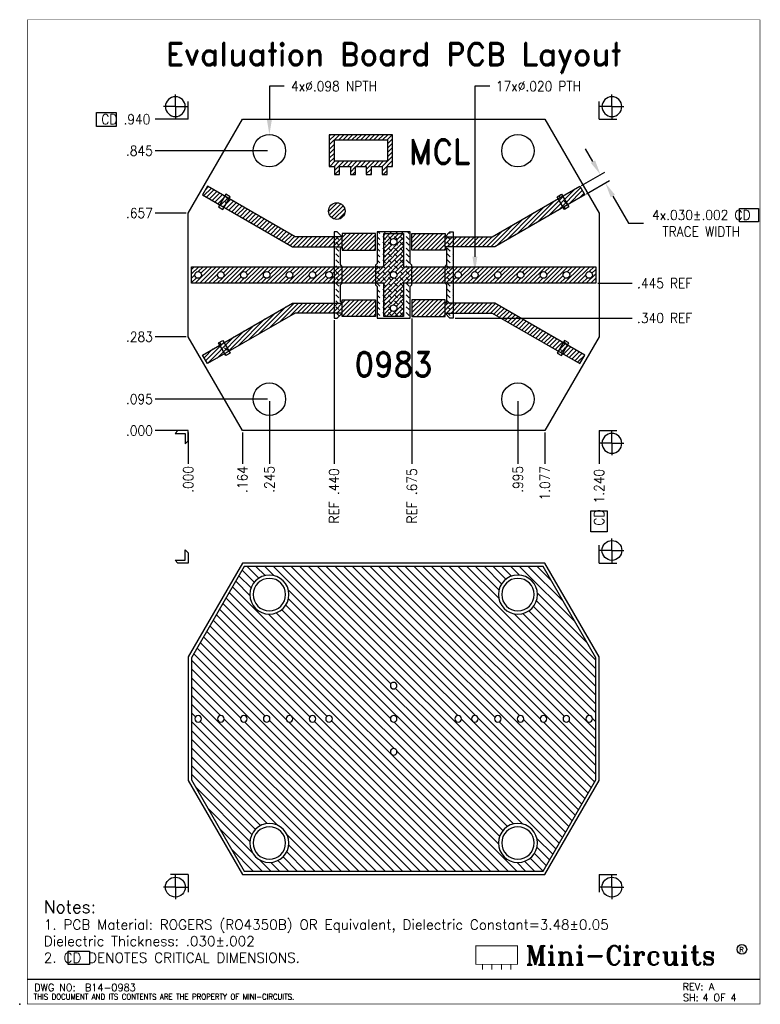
# Model space of a CAD drawing. Extents: x -0.5 to 9.5, y -1.5 to 2.7.
# Tile 4 of 4: x 7.3 to 9.5, y -1.5 to 1.5. Entities that reach past the tile are written whole.
import ezdxf
from ezdxf.enums import TextEntityAlignment as Align

# ---------------------------------------------------------------- set-up
doc = ezdxf.new("R2010")
doc.units = 0
doc.header["$LTSCALE"] = 0.1
doc.header["$MEASUREMENT"] = 0
doc.header["$PDSIZE"] = -1
doc.layers.get('0').update_dxf_attribs({"linetype": 'CONTINUOUS'})
doc.layers.get('Defpoints').update_dxf_attribs({"linetype": 'CONTINUOUS'})
for name, color, linetype in [('BTM-COP', 4, 'CONTINUOUS'), ('CORNER', 7, 'CONTINUOUS'), ('DIM', 7, 'CONTINUOUS'), ('NPTH', 5, 'CONTINUOUS'), ('PCB', 7, 'CONTINUOUS'), ('PCB-FRAME', 132, 'CONTINUOUS'), ('PTH', 6, 'CONTINUOUS'), ('TEXT', 7, 'CONTINUOUS'), ('TITLE-BLOCK', 7, 'CONTINUOUS'), ('TOP-COP', 1, 'CONTINUOUS'), ('TOP-SLD', 3, 'CONTINUOUS')]:
    doc.layers.add(name, color=color, linetype=linetype)
for name, color, linetype, lineweight in [('BTM-COPH', 4, 'CONTINUOUS', 15), ('TOP-COPH', 12, 'CONTINUOUS', 15), ('TOP-SLDH', 3, 'CONTINUOUS', 15)]:
    doc.layers.add(name, color=color, linetype=linetype, lineweight=lineweight)
doc.styles.add('ROMAND', font='romand.shx', dxfattribs={"width": 0.9})
doc.styles.add('ROMANT', font='ROMANT.shx', dxfattribs={"width": 0.9})
doc.styles.get("Standard").update_dxf_attribs({"font": 'txt.shx', "width": 0.9})
doc.dimstyles.new('DIM', dxfattribs={"dimscale": 0.6, "dimtxt": 0.05, "dimasz": 0.075, "dimexe": 0.025, "dimexo": 0.01, "dimgap": 0.01, "dimtad": 0, "dimtoh": 1, "dimdec": 3, "dimzin": 4, "dimdsep": 46, "dimtxsty": 'ROMAND', "dimcen": 0, "dimclrd": 256, "dimclre": 256, "dimclrt": 256, "dimadec": 0, "dimazin": 0, "dimtfac": 1, "dimtdec": 3, "dimtofl": 0, "dimtmove": 0, "dimatfit": 3, "dimfxl": 1, "dimtolj": 1, "dimtzin": 0, "dimlwd": -1, "dimlwe": -1, "dimarcsym": 0})

# ---------------------------------------------------------------- blocks, each defined once
blk = doc.blocks.new('TB_P02')
at = {"color": 16, "const_width": 0.01, "elevation": 0.05}
blk.add_lwpolyline([(4.898, 0.615), (4.898, 0.42), (5.339, 0.42), (5.339, 0.615)], close=True, dxfattribs=at)
for points in [[(4.968, 0.42), (4.968, 0.362)], [(5.068, 0.42), (5.068, 0.362)], [(5.168, 0.42), (5.168, 0.362)], [(5.268, 0.42), (5.268, 0.362)]]:
    blk.add_lwpolyline(points, dxfattribs=at)
at = {"color": 16}
blk.add_circle((7.708, 0.578, 0.05), 0.0507, dxfattribs=at)
blk.add_point((0.08, 0))
at = {"layer": 'TITLE-BLOCK'}
blk.add_line((0.16, 0.262), (7.9, 0.262), dxfattribs=at)
at = {"layer": 'TITLE-BLOCK', "const_width": 0.005}
blk.add_lwpolyline([(0.16, 0), (7.9, 0), (7.9, 10.4), (0.16, 10.4)], close=True, dxfattribs=at)
at = {"color": 16, "style": 'ROMAND'}
blk.add_text('Evaluation Board PCB Layout', height=0.24, dxfattribs=at).set_placement((4.03, 9.998), align=Align.MIDDLE)
at = {"color": 16, "style": 'ROMANT'}
blk.add_text('Mini-Circuits', height=0.2, dxfattribs=at).set_placement((5.423, 0.416, 0.05))
at = {"color": 16}
blk.add_text('R', height=0.05, dxfattribs=at).set_placement((7.683, 0.55, 0.05))
at = {"style": 'ROMAND', "width": 0.9}
blk.add_text('THIS DOCUMENT AND ITS CONTENTS ARE THE PROPERTY OF MINI-CIRCUITS.', height=0.06, dxfattribs=at).set_placement((0.228, 0.047))
at = {"layer": 'TITLE-BLOCK', "style": 'ROMAND'}
for s, p in [('DWG NO:', (0.233, 0.115)), ('REV:', (7.082, 0.124)), ('SH:', (7.086, 0.009))]:
    blk.add_text(s, height=0.075, dxfattribs=at).set_placement(p, align=Align.BOTTOM_LEFT)
for tag, p in [('DRAWING_NUMBER', (0.769, 0.115)), ('CURRENT_REVISION', (7.359, 0.124)), ('SHEET_NUMBER', (7.292, 0.009))]:
    blk.add_attdef(tag, text='', height=0.075, dxfattribs=at).set_placement(p, align=Align.BOTTOM_LEFT)
blk = doc.blocks.new('B14-0983_T_A')
at = {"layer": 'TOP-COPH'}
h = blk.add_hatch(dxfattribs=at)
h.set_pattern_fill('ANSI31', color=256, scale=0.075, style=0)
h.paths.add_polyline_path([(0.6169, 0.8933), (0.4256, 0.8933), (0.4256, 0.7979), (0.4416, 0.7979), (0.4416, 0.7736), (0.457, 0.7736), (0.457, 0.7979), (0.4895, 0.7979), (0.4895, 0.7736), (0.5049, 0.7736), (0.5049, 0.7979), (0.5375, 0.7979), (0.5375, 0.7736), (0.5529, 0.7736), (0.5529, 0.7979), (0.5855, 0.7979), (0.5855, 0.7736), (0.6009, 0.7736), (0.6009, 0.7979), (0.6169, 0.7979)])
h.paths.add_polyline_path([(0.6015, 0.8779), (0.6015, 0.8163), (0.5985, 0.8133), (0.441, 0.8133), (0.441, 0.8779)], flags=16)
h.paths.add_polyline_path([(0.565, 0.595), (0.465, 0.595), (0.465, 0.585), (0.3226, 0.585), (0.0582, 0.7377), (0.0432, 0.7117), (0.3146, 0.555), (0.465, 0.555), (0.465, 0.545), (0.565, 0.545)])
h.paths.add_polyline_path([(0.4734, 0.6629, 1), (0.4234, 0.6629, 1)], flags=17)
h.paths.add_polyline_path([(1.1966, 0.7117), (1.1816, 0.7377), (0.9172, 0.585), (0.775, 0.585), (0.775, 0.595), (0.675, 0.595), (0.675, 0.545), (0.775, 0.545), (0.775, 0.555), (0.9252, 0.555)])
h.paths.add_polyline_path([(1.23, 0.495), (0.65, 0.495), (0.65, 0.595), (0.59, 0.595), (0.59, 0.495), (0.01, 0.495), (0.01, 0.445), (0.59, 0.445), (0.59, 0.345), (0.65, 0.345), (0.65, 0.445), (1.23, 0.445)])
h.paths.add_polyline_path([(0.415, 0.47, -1), (0.435, 0.47, -1)], flags=16)
h.paths.add_polyline_path([(0.63, 0.47, -1), (0.61, 0.47, -1)], flags=16)
h.paths.add_polyline_path([(0.3648, 0.47, -1), (0.3848, 0.47, -1)], flags=16)
h.paths.add_polyline_path([(0.61, 0.57, -1), (0.63, 0.57, -1)], flags=16)
h.paths.add_polyline_path([(0.63, 0.37, -1), (0.61, 0.37, -1)], flags=16)
h.paths.add_polyline_path([(0.2958, 0.47, -1), (0.3158, 0.47, -1)], flags=16)
h.paths.add_polyline_path([(0.2268, 0.47, -1), (0.2468, 0.47, -1)], flags=16)
h.paths.add_polyline_path([(0.825, 0.47, -1), (0.805, 0.47, -1)], flags=16)
h.paths.add_polyline_path([(0.8752, 0.47, -1), (0.8552, 0.47, -1)], flags=16)
h.paths.add_polyline_path([(0.1578, 0.47, -1), (0.1778, 0.47, -1)], flags=16)
h.paths.add_polyline_path([(0.9442, 0.47, -1), (0.9242, 0.47, -1)], flags=16)
h.paths.add_polyline_path([(0.0888, 0.47, -1), (0.1088, 0.47, -1)], flags=16)
h.paths.add_polyline_path([(1.0132, 0.47, -1), (0.9932, 0.47, -1)], flags=16)
h.paths.add_polyline_path([(0.0198, 0.47, -1), (0.0398, 0.47, -1)], flags=16)
h.paths.add_polyline_path([(1.0822, 0.47, -1), (1.0622, 0.47, -1)], flags=16)
h.paths.add_polyline_path([(1.1512, 0.47, -1), (1.1312, 0.47, -1)], flags=16)
h.paths.add_polyline_path([(1.2202, 0.47, -1), (1.2002, 0.47, -1)], flags=16)
h.paths.add_polyline_path([(0.565, 0.395), (0.465, 0.395), (0.465, 0.385), (0.3146, 0.385), (0.0432, 0.2283), (0.0582, 0.2023), (0.3226, 0.355), (0.465, 0.355), (0.465, 0.345), (0.565, 0.345)])
h.paths.add_polyline_path([(0.9254, 0.385), (0.775, 0.385), (0.775, 0.395), (0.675, 0.395), (0.675, 0.345), (0.775, 0.345), (0.775, 0.355), (0.9174, 0.355), (1.1818, 0.2023), (1.1968, 0.2283)])
at = {"layer": 'TOP-SLDH'}
h = blk.add_hatch(dxfattribs=at)
h.set_pattern_fill('DASH', color=256, scale=0.1, angle=135, style=0)
h.paths.add_polyline_path([(0.1265, 0.706), (0.1136, 0.7135), (0.0916, 0.6754), (0.1045, 0.6679)])
h.paths.add_polyline_path([(0.1045, 0.2721), (0.0916, 0.2646), (0.1136, 0.2265), (0.1265, 0.234)])
h.paths.add_polyline_path([(0.465, 0.585), (0.45, 0.6), (0.44, 0.6), (0.44, 0.34), (0.45, 0.34), (0.465, 0.355), (0.465, 0.385), (0.46, 0.39), (0.46, 0.44), (0.465, 0.445), (0.465, 0.495), (0.46, 0.5017), (0.46, 0.55), (0.465, 0.555)])
h.paths.add_polyline_path([(0.67, 0.6), (0.57, 0.6), (0.57, 0.505), (0.565, 0.5), (0.565, 0.44), (0.57, 0.435), (0.57, 0.34), (0.67, 0.34), (0.67, 0.435), (0.675, 0.44), (0.675, 0.5), (0.67, 0.505)])
h.paths.add_polyline_path([(0.61, 0.57, -1), (0.63, 0.57, -1)], flags=16)
h.paths.add_polyline_path([(0.63, 0.47, -1), (0.61, 0.47, -1)], flags=16)
h.paths.add_polyline_path([(0.63, 0.37, -1), (0.61, 0.37, -1)], flags=16)
h.paths.add_polyline_path([(0.8, 0.6), (0.79, 0.6), (0.775, 0.585), (0.775, 0.555), (0.78, 0.55), (0.78, 0.5017), (0.775, 0.495), (0.775, 0.445), (0.78, 0.44), (0.78, 0.39), (0.775, 0.385), (0.775, 0.355), (0.79, 0.34), (0.8, 0.34)])
h.paths.add_polyline_path([(1.1266, 0.7135), (1.1136, 0.706), (1.1356, 0.6679), (1.1486, 0.6754)])
h.paths.add_polyline_path([(1.1486, 0.2646), (1.1356, 0.2721), (1.1136, 0.234), (1.1266, 0.2265)])
at = {"layer": 'NPTH'}
for centre in [(0.245, 0.845), (0.995, 0.845), (0.245, 0.095), (0.995, 0.095)]:
    blk.add_circle(centre, 0.049, dxfattribs=at)
at = {"layer": 'PCB-FRAME'}
blk.add_lwpolyline([(1.24, 0.6568), (1.24, 0.2832), (1.0766, 0), (0.1635, 0), (0, 0.2832), (0, 0.6568), (0.1635, 0.94), (1.0766, 0.94)], close=True, dxfattribs=at)
at = {"layer": 'PTH'}
for centre in [(0.62, 0.57), (0.0298, 0.47), (0.0988, 0.47), (0.1678, 0.47), (0.2368, 0.47), (0.3058, 0.47), (0.3748, 0.47), (0.425, 0.47), (0.62, 0.47), (0.815, 0.47), (0.8652, 0.47), (0.9342, 0.47), (1.0032, 0.47), (1.0722, 0.47), (1.1412, 0.47), (1.2102, 0.47), (0.62, 0.37)]:
    blk.add_circle(centre, 0.01, dxfattribs=at)
at = {"layer": 'TOP-COP'}
for points in [[(0.6169, 0.8933), (0.4256, 0.8933), (0.4256, 0.7979), (0.4416, 0.7979), (0.4416, 0.7736), (0.457, 0.7736), (0.457, 0.7979), (0.457, 0.7979), (0.4895, 0.7979), (0.4895, 0.7736), (0.5049, 0.7736), (0.5049, 0.7979), (0.5375, 0.7979), (0.5375, 0.7736), (0.5529, 0.7736), (0.5529, 0.7979), (0.5855, 0.7979), (0.5855, 0.7736), (0.6009, 0.7736), (0.6009, 0.7979), (0.6169, 0.7979)], [(0.441, 0.8779), (0.6015, 0.8779), (0.6015, 0.8163), (0.5985, 0.8133), (0.441, 0.8133)], [(0.465, 0.555), (0.465, 0.545), (0.565, 0.545), (0.565, 0.595), (0.465, 0.595), (0.465, 0.585), (0.3226, 0.585), (0.0582, 0.7377), (0.0432, 0.7117), (0.3146, 0.555)], [(0.775, 0.555), (0.775, 0.545), (0.675, 0.545), (0.675, 0.595), (0.775, 0.595), (0.775, 0.585), (0.9172, 0.585), (1.1816, 0.7377), (1.1966, 0.7117), (0.9252, 0.555)], [(0.65, 0.595), (0.65, 0.495), (1.23, 0.495), (1.23, 0.445), (0.65, 0.445), (0.65, 0.345), (0.59, 0.345), (0.59, 0.445), (0.01, 0.445), (0.01, 0.495), (0.59, 0.495), (0.59, 0.595)], [(0.465, 0.385), (0.465, 0.395), (0.565, 0.395), (0.565, 0.345), (0.465, 0.345), (0.465, 0.355), (0.3226, 0.355), (0.0582, 0.2023), (0.0432, 0.2283), (0.3146, 0.385)], [(0.775, 0.385), (0.775, 0.395), (0.675, 0.395), (0.675, 0.345), (0.775, 0.345), (0.775, 0.355), (0.9174, 0.355), (1.1818, 0.2023), (1.1968, 0.2283), (0.9254, 0.385)]]:
    blk.add_lwpolyline(points, close=True, dxfattribs=at)
blk.add_circle((0.4484, 0.6629), 0.025, dxfattribs=at)
at = {"layer": 'TOP-SLD'}
for points in [[(0.1136, 0.7135), (0.0916, 0.6754), (0.1045, 0.6679), (0.1265, 0.706)], [(1.1266, 0.7135), (1.1486, 0.6754), (1.1356, 0.6679), (1.1136, 0.706)], [(0.45, 0.6), (0.44, 0.6), (0.44, 0.34), (0.45, 0.34), (0.465, 0.355), (0.465, 0.385), (0.46, 0.39), (0.46, 0.44), (0.465, 0.445), (0.465, 0.495), (0.46, 0.5017), (0.46, 0.55), (0.465, 0.555), (0.465, 0.585)], [(0.67, 0.34), (0.67, 0.435), (0.675, 0.44), (0.675, 0.5), (0.67, 0.505), (0.67, 0.6), (0.57, 0.6), (0.57, 0.505), (0.565, 0.5), (0.565, 0.44), (0.57, 0.435), (0.57, 0.34), (0.67, 0.34)], [(0.79, 0.6), (0.8, 0.6), (0.8, 0.34), (0.79, 0.34), (0.775, 0.355), (0.775, 0.385), (0.78, 0.39), (0.78, 0.44), (0.775, 0.445), (0.775, 0.495), (0.78, 0.5017), (0.78, 0.55), (0.775, 0.555), (0.775, 0.585)], [(0.1136, 0.2265), (0.0916, 0.2646), (0.1045, 0.2721), (0.1265, 0.234)], [(1.1266, 0.2265), (1.1486, 0.2646), (1.1356, 0.2721), (1.1136, 0.234)]]:
    blk.add_lwpolyline(points, close=True, dxfattribs=at)
at = {"layer": 'TOP-COP', "style": 'ROMAND', "width": 0.92}
for s, p in [('MCL', (0.7579, 0.8046)), ('0983', (0.6201, 0.1629))]:
    blk.add_text(s, height=0.075, dxfattribs=at).set_placement(p, align=Align.CENTER)
blk = doc.blocks.new('B14-0983_BTM')
at = {"layer": 'BTM-COPH'}
h = blk.add_hatch(dxfattribs=at)
h.set_pattern_fill('ANSI31', color=256, scale=0.15, style=0)
h.paths.add_polyline_path([(1.23, 0.2859), (1.23, 0.6541), (1.0708, 0.93), (0.1693, 0.93), (0.01, 0.6541), (0.01, 0.2859), (0.1693, 0.01), (1.0708, 0.01)])
h.paths.add_polyline_path([(0.63, 0.57, -1), (0.61, 0.57, -1)], flags=16)
h.paths.add_polyline_path([(0.63, 0.47, -1), (0.61, 0.47, -1)], flags=16)
h.paths.add_polyline_path([(0.186, 0.845, -1), (0.304, 0.845, -1)], flags=16)
h.paths.add_polyline_path([(0.936, 0.845, -1), (1.054, 0.845, -1)], flags=16)
h.paths.add_polyline_path([(0.435, 0.47, -1), (0.415, 0.47, -1)], flags=16)
h.paths.add_polyline_path([(0.825, 0.47, -1), (0.805, 0.47, -1)], flags=16)
h.paths.add_polyline_path([(0.3848, 0.47, -1), (0.3648, 0.47, -1)], flags=16)
h.paths.add_polyline_path([(0.8751, 0.47, -1), (0.8551, 0.47, -1)], flags=16)
h.paths.add_polyline_path([(0.63, 0.37, -1), (0.61, 0.37, -1)], flags=16)
h.paths.add_polyline_path([(0.3158, 0.47, -1), (0.2958, 0.47, -1)], flags=16)
h.paths.add_polyline_path([(0.9441, 0.47, -1), (0.9241, 0.47, -1)], flags=16)
h.paths.add_polyline_path([(0.2468, 0.47, -1), (0.2268, 0.47, -1)], flags=16)
h.paths.add_polyline_path([(1.0131, 0.47, -1), (0.9931, 0.47, -1)], flags=16)
h.paths.add_polyline_path([(0.1778, 0.47, -1), (0.1578, 0.47, -1)], flags=16)
h.paths.add_polyline_path([(1.0821, 0.47, -1), (1.0621, 0.47, -1)], flags=16)
h.paths.add_polyline_path([(0.1088, 0.47, -1), (0.0888, 0.47, -1)], flags=16)
h.paths.add_polyline_path([(1.1511, 0.47, -1), (1.1311, 0.47, -1)], flags=16)
h.paths.add_polyline_path([(0.0398, 0.47, -1), (0.0198, 0.47, -1)], flags=16)
h.paths.add_polyline_path([(1.2201, 0.47, -1), (1.2001, 0.47, -1)], flags=16)
h.paths.add_polyline_path([(0.304, 0.095, -1), (0.186, 0.095, -1)], flags=16)
h.paths.add_polyline_path([(1.054, 0.095, -1), (0.936, 0.095, -1)], flags=16)
at = {"layer": 'BTM-COP'}
blk.add_lwpolyline([(1.0708, 0.93), (1.23, 0.6541), (1.23, 0.2859), (1.0708, 0.01), (0.1693, 0.01), (0.01, 0.2859), (0.01, 0.6541), (0.1693, 0.93)], close=True, dxfattribs=at)
for centre in [(0.245, 0.845), (0.995, 0.845), (0.245, 0.095), (0.995, 0.095)]:
    blk.add_circle(centre, 0.059, dxfattribs=at)
at = {"layer": 'NPTH'}
for centre in [(0.245, 0.845), (0.995, 0.845), (0.245, 0.095), (0.995, 0.095)]:
    blk.add_circle(centre, 0.049, dxfattribs=at)
at = {"layer": 'PCB-FRAME'}
blk.add_lwpolyline([(1.0766, 0.94), (1.24, 0.6568), (1.24, 0.2832), (1.0766, 0), (0.1635, 0), (0, 0.2832), (0, 0.6568), (0.1635, 0.94)], close=True, dxfattribs=at)
at = {"layer": 'PTH'}
for centre in [(0.62, 0.57), (0.0298, 0.47), (0.0988, 0.47), (0.1678, 0.47), (0.2368, 0.47), (0.3058, 0.47), (0.3748, 0.47), (0.425, 0.47), (0.62, 0.47), (0.815, 0.47), (0.8651, 0.47), (0.9341, 0.47), (1.0031, 0.47), (1.0721, 0.47), (1.1411, 0.47), (1.2101, 0.47), (0.62, 0.37)]:
    blk.add_circle(centre, 0.01, dxfattribs=at)
blk = doc.blocks.new('Low-left')
blk.add_lwpolyline([(-0.0312, 0), (-0.0396, -0.009), (-0.009, -0.009), (-0.009, -0.0396), (0, -0.0312), (0, 0)], close=True)
blk = doc.blocks.new('Low-rght')
for p, q in [((0, 0), (0.0537, 0)), ((0, 0), (0, -0.0537)), ((0.0387, -0.0383), (0.0387, -0.0021)), ((0.0387, -0.0383), (0.0025, -0.0383)), ((0.0387, -0.0383), (0.0387, -0.0745)), ((0.0387, -0.0383), (0.0749, -0.0383))]:
    blk.add_line(p, q)
for start, end in [(90, 180), (0, 90), (180, 270), (270, 0)]:
    blk.add_arc((0.0387, -0.0383), 0.03, start, end)
blk = doc.blocks.new('Up-left')
for p, q in [((-0.0387, 0.0383), (-0.0387, 0.0745)), ((-0.0387, 0.0383), (-0.0749, 0.0383)), ((-0.0387, 0.0383), (-0.0387, 0.0021)), ((-0.0387, 0.0383), (-0.0025, 0.0383)), ((0, 0), (0, 0.0537)), ((0, 0), (-0.0537, 0))]:
    blk.add_line(p, q)
for start, end in [(90, 180), (0, 90), (180, 270), (270, 0)]:
    blk.add_arc((-0.0387, 0.0383), 0.03, start, end)
blk = doc.blocks.new('Up-rght')
for p, q in [((0.0387, 0.0383), (0.0387, 0.0745)), ((0, 0), (0, 0.0537)), ((0.0387, 0.0383), (0.0025, 0.0383)), ((0.0387, 0.0383), (0.0749, 0.0383)), ((0.0387, 0.0383), (0.0387, 0.0021)), ((0, 0), (0.0537, 0))]:
    blk.add_line(p, q)
for start, end in [(90, 180), (0, 90), (180, 270), (270, 0)]:
    blk.add_arc((0.0387, 0.0383), 0.03, start, end)
blk = doc.blocks.new('*D53')
at = {"layer": 'Defpoints', "color": 0}
for p in [(7.7188, 0.2357), (7.8188, 0.2357), (7.8188, 0.2357)]:
    blk.add_point(p, dxfattribs=at)
at = {"layer": 'DIM'}
blk.add_line((7.8128, 0.2357), (7.7188, 0.2357), dxfattribs=at)
at = {"layer": 'DIM', "insert": (7.6716, 0.2357), "char_height": 0.03, "attachment_point": 5, "style": 'ROMAND'}
blk.add_mtext('\\A1;.000', dxfattribs=at)
blk = doc.blocks.new('*D54')
at = {"layer": 'Defpoints', "color": 0}
for p in [(7.8188, 0.2357), (7.8188, 0.2357), (7.8188, 0.1357)]:
    blk.add_point(p, dxfattribs=at)
at = {"layer": 'DIM'}
blk.add_line((7.8188, 0.2297), (7.8188, 0.1357), dxfattribs=at)
at = {"layer": 'DIM', "insert": (7.8188, 0.0886), "char_height": 0.03, "attachment_point": 5, "rotation": 90, "style": 'ROMAND'}
blk.add_mtext('\\A1;.000', dxfattribs=at)
blk = doc.blocks.new('*D55')
at = {"layer": 'Defpoints', "color": 0}
for p in [(7.7188, 0.3307), (8.0638, 0.3307), (7.8188, 0.2357)]:
    blk.add_point(p, dxfattribs=at)
at = {"layer": 'DIM'}
blk.add_line((8.0578, 0.3307), (7.7188, 0.3307), dxfattribs=at)
at = {"layer": 'DIM', "insert": (7.6716, 0.3307), "char_height": 0.03, "attachment_point": 5, "style": 'ROMAND'}
blk.add_mtext('\\A1;.095', dxfattribs=at)
blk = doc.blocks.new('*D56')
at = {"layer": 'Defpoints', "color": 0}
for p in [(7.7188, 0.5189), (7.8188, 0.5189), (7.8188, 0.2357)]:
    blk.add_point(p, dxfattribs=at)
at = {"layer": 'DIM'}
blk.add_line((7.8128, 0.5189), (7.7188, 0.5189), dxfattribs=at)
at = {"layer": 'DIM', "insert": (7.6716, 0.5189), "char_height": 0.03, "attachment_point": 5, "style": 'ROMAND'}
blk.add_mtext('\\A1;.283', dxfattribs=at)
blk = doc.blocks.new('*D57')
at = {"layer": 'Defpoints', "color": 0}
for p in [(7.7188, 0.8925), (7.8188, 0.8925), (7.8188, 0.2357)]:
    blk.add_point(p, dxfattribs=at)
at = {"layer": 'DIM'}
blk.add_line((7.8128, 0.8925), (7.7188, 0.8925), dxfattribs=at)
at = {"layer": 'DIM', "insert": (7.6716, 0.8925), "char_height": 0.03, "attachment_point": 5, "style": 'ROMAND'}
blk.add_mtext('\\A1;.657', dxfattribs=at)
blk = doc.blocks.new('*D58')
at = {"layer": 'Defpoints', "color": 0}
for p in [(7.7188, 1.0807), (8.0638, 1.0807), (7.8188, 0.2357)]:
    blk.add_point(p, dxfattribs=at)
at = {"layer": 'DIM'}
blk.add_line((8.0578, 1.0807), (7.7188, 1.0807), dxfattribs=at)
at = {"layer": 'DIM', "insert": (7.6716, 1.0807), "char_height": 0.03, "attachment_point": 5, "style": 'ROMAND'}
blk.add_mtext('\\A1;.845', dxfattribs=at)
blk = doc.blocks.new('*D42')
at = {"layer": 'Defpoints', "color": 0}
for p in [(7.7188, 1.1757), (7.8188, 1.1757), (7.8188, 0.2357)]:
    blk.add_point(p, dxfattribs=at)
at = {"layer": 'DIM'}
blk.add_line((7.8128, 1.1757), (7.7188, 1.1757), dxfattribs=at)
at = {"layer": 'DIM', "insert": (7.6305, 1.1757), "char_height": 0.03, "attachment_point": 5, "style": 'ROMAND'}
blk.add_mtext('\\A1;CD .940', dxfattribs=at)
blk = doc.blocks.new('*D43')
at = {"layer": 'Defpoints', "color": 0}
for p in [(8.6188, 0.5757), (9.1588, 0.5757), (7.8188, 0.2357)]:
    blk.add_point(p, dxfattribs=at)
at = {"layer": 'DIM'}
blk.add_line((8.6248, 0.5757), (9.1588, 0.5757), dxfattribs=at)
at = {"layer": 'DIM', "insert": (9.2567, 0.5757), "char_height": 0.03, "attachment_point": 5, "style": 'ROMAND'}
blk.add_mtext('\\A1;.340 REF', dxfattribs=at)
blk = doc.blocks.new('*D44')
at = {"layer": 'Defpoints', "color": 0}
for p in [(9.0488, 0.6807), (9.1588, 0.6807), (7.8188, 0.2357)]:
    blk.add_point(p, dxfattribs=at)
at = {"layer": 'DIM'}
blk.add_line((9.0548, 0.6807), (9.1588, 0.6807), dxfattribs=at)
at = {"layer": 'DIM', "insert": (9.2567, 0.6807), "char_height": 0.03, "attachment_point": 5, "style": 'ROMAND'}
blk.add_mtext('\\A1;.445 REF', dxfattribs=at)
blk = doc.blocks.new('*D45')
at = {"layer": 'Defpoints', "color": 0}
for p in [(7.8188, 0.2357), (7.9823, 0.2357), (7.9823, 0.1357)]:
    blk.add_point(p, dxfattribs=at)
at = {"layer": 'DIM'}
blk.add_line((7.9823, 0.2297), (7.9823, 0.1357), dxfattribs=at)
at = {"layer": 'DIM', "insert": (7.9823, 0.0879), "char_height": 0.03, "attachment_point": 5, "rotation": 90, "style": 'ROMAND'}
blk.add_mtext('\\A1;.164', dxfattribs=at)
blk = doc.blocks.new('*D46')
at = {"layer": 'Defpoints', "color": 0}
for p in [(8.0638, 0.3307), (7.8188, 0.2357), (8.0638, 0.1357)]:
    blk.add_point(p, dxfattribs=at)
at = {"layer": 'DIM'}
blk.add_line((8.0638, 0.3247), (8.0638, 0.1357), dxfattribs=at)
at = {"layer": 'DIM', "insert": (8.0638, 0.0886), "char_height": 0.03, "attachment_point": 5, "rotation": 90, "style": 'ROMAND'}
blk.add_mtext('\\A1;.245', dxfattribs=at)
blk = doc.blocks.new('*D47')
at = {"layer": 'Defpoints', "color": 0}
for p in [(8.8138, 0.3307), (7.8188, 0.2357), (8.8138, 0.1357)]:
    blk.add_point(p, dxfattribs=at)
at = {"layer": 'DIM'}
blk.add_line((8.8138, 0.3247), (8.8138, 0.1357), dxfattribs=at)
at = {"layer": 'DIM', "insert": (8.8138, 0.0886), "char_height": 0.03, "attachment_point": 5, "rotation": 90, "style": 'ROMAND'}
blk.add_mtext('\\A1;.995', dxfattribs=at)
blk = doc.blocks.new('*D48')
at = {"layer": 'Defpoints', "color": 0}
for p in [(7.8188, 0.2357), (8.8954, 0.2357), (8.8954, 0.1357)]:
    blk.add_point(p, dxfattribs=at)
at = {"layer": 'DIM'}
blk.add_line((8.8954, 0.2297), (8.8954, 0.1357), dxfattribs=at)
at = {"layer": 'DIM', "insert": (8.8954, 0.077), "char_height": 0.03, "attachment_point": 5, "rotation": 90, "style": 'ROMAND'}
blk.add_mtext('\\A1;1.077', dxfattribs=at)
blk = doc.blocks.new('*D49')
at = {"layer": 'Defpoints', "color": 0}
for p in [(7.8188, 0.2357), (9.0588, 0.2357), (9.0588, 0.1357)]:
    blk.add_point(p, dxfattribs=at)
at = {"layer": 'DIM'}
blk.add_line((9.0588, 0.2297), (9.0588, 0.1357), dxfattribs=at)
at = {"layer": 'DIM', "insert": (9.0588, 0.0346), "char_height": 0.03, "attachment_point": 5, "rotation": 90, "style": 'ROMAND'}
blk.add_mtext('\\A1;CD 1.240', dxfattribs=at)
blk = doc.blocks.new('*D50')
at = {"layer": 'Defpoints', "color": 0}
for p in [(8.2588, 0.5757), (7.8188, 0.2357), (8.2588, 0.1357)]:
    blk.add_point(p, dxfattribs=at)
at = {"layer": 'DIM'}
blk.add_line((8.2588, 0.5697), (8.2588, 0.1357), dxfattribs=at)
at = {"layer": 'DIM', "insert": (8.2588, 0.0384), "char_height": 0.03, "attachment_point": 5, "rotation": 90, "style": 'ROMAND'}
blk.add_mtext('\\A1;REF .440', dxfattribs=at)
blk = doc.blocks.new('*D51')
at = {"layer": 'Defpoints', "color": 0}
for p in [(8.4938, 0.5807), (7.8188, 0.2357), (8.4938, 0.1357)]:
    blk.add_point(p, dxfattribs=at)
at = {"layer": 'DIM'}
blk.add_line((8.4938, 0.5747), (8.4938, 0.1357), dxfattribs=at)
at = {"layer": 'DIM', "insert": (8.4938, 0.0384), "char_height": 0.03, "attachment_point": 5, "rotation": 90, "style": 'ROMAND'}
blk.add_mtext('\\A1;REF .675', dxfattribs=at)
blk = doc.blocks.new('*D52')
at = {"layer": 'Defpoints', "color": 0}
for p in [(8.0638, 1.1297), (8.0638, 1.0317)]:
    blk.add_point(p, dxfattribs=at)
at = {"layer": 'DIM'}
for p, q in [((8.1088, 1.2757), (8.0638, 1.2757)), ((8.0638, 1.2757), (8.0638, 1.1747))]:
    blk.add_line(p, q, dxfattribs=at)
blk.add_solid([(8.0563, 1.1747), (8.0713, 1.1747), (8.0638, 1.1297)], dxfattribs=at)
at = {"layer": 'DIM', "insert": (8.2588, 1.2757), "char_height": 0.03, "attachment_point": 5, "style": 'ROMAND'}
blk.add_mtext('\\A1;4x∅.098 NPTH', dxfattribs=at)
blk = doc.blocks.new('*D41')
at = {"layer": 'Defpoints', "color": 0}
for p in [(9.0778, 0.983), (9.0007, 0.9732), (9.0157, 0.9472)]:
    blk.add_point(p, dxfattribs=at)
at = {"layer": 'DIM'}
for p, q in [((9.0403, 1.048), (9.0178, 1.0869)), ((9.0059, 0.9762), (9.0757, 1.0165)), ((9.0209, 0.9502), (9.0907, 0.9905)), ((9.1003, 0.944), (9.1478, 0.8617)), ((9.1478, 0.8617), (9.1928, 0.8617))]:
    blk.add_line(p, q, dxfattribs=at)
for points in [[(9.0467, 1.0517), (9.0338, 1.0442), (9.0628, 1.009)], [(9.1067, 0.9478), (9.0938, 0.9403), (9.0778, 0.983)]]:
    blk.add_solid(points, dxfattribs=at)
at = {"layer": 'DIM', "insert": (9.3672, 0.8617), "char_height": 0.03, "attachment_point": 5, "style": 'ROMAND'}
blk.add_mtext('\\A1;4x.030%%P.002 CD\\PTRACE WIDTH', dxfattribs=at)
blk = doc.blocks.new('*D40')
at = {"layer": 'Defpoints', "color": 0}
for p in [(8.684, 0.7157), (8.684, 0.6957)]:
    blk.add_point(p, dxfattribs=at)
at = {"layer": 'DIM'}
for p, q in [((8.729, 1.2757), (8.684, 1.2757)), ((8.684, 1.2757), (8.684, 0.7607))]:
    blk.add_line(p, q, dxfattribs=at)
blk.add_solid([(8.6765, 0.7607), (8.6915, 0.7607), (8.684, 0.7157)], dxfattribs=at)
at = {"layer": 'DIM', "insert": (8.8758, 1.2757), "char_height": 0.03, "attachment_point": 5, "style": 'ROMAND'}
blk.add_mtext('\\A1;17x∅.020 PTH', dxfattribs=at)

msp = doc.modelspace()

# ---------------------------------------------------------------- linework, layer by layer
at = {"layer": 'DIM'}
for points in [[(7.5418, 1.1965), (7.6019, 1.1965), (7.6019, 1.1536), (7.5418, 1.1536)], [(9.4827, 0.9068), (9.5396, 0.9068), (9.5396, 0.8665), (9.4827, 0.8665)], [(9.0337, -0.006), (9.0831, -0.006), (9.0831, -0.0701), (9.0337, -0.0701)]]:
    msp.add_lwpolyline(points, close=True, dxfattribs=at)
at = {"layer": 'TEXT'}
msp.add_lwpolyline([(7.4563, -1.3363), (7.5206, -1.3363), (7.5206, -1.3764), (7.4563, -1.3764)], close=True, dxfattribs=at)

# ---------------------------------------------------------------- block references
at = {"layer": 'CORNER'}
for name, p in [('Up-left', (7.8188, 1.1757)), ('Up-rght', (9.0588, 1.1757)), ('Low-left', (7.8188, 0.2357)), ('Low-rght', (9.0588, 0.2357))]:
    msp.add_blockref(name, p, dxfattribs=at)
at = {"layer": 'CORNER', "xscale": -1, "rotation": 180}
for name, p in [('Low-rght', (9.0588, -0.1643)), ('Low-left', (7.8188, -0.1643)), ('Up-left', (7.8188, -1.1043)), ('Up-rght', (9.0588, -1.1043))]:
    msp.add_blockref(name, p, dxfattribs=at)
at = {"layer": 'PCB'}
msp.add_blockref('B14-0983_T_A', (7.8188, 0.2357), dxfattribs=at)
at = {"layer": 'PCB', "xscale": -1, "rotation": 180}
msp.add_blockref('B14-0983_BTM', (7.8188, -0.1643), dxfattribs=at)
at = {"layer": 'TITLE-BLOCK', "xscale": 0.2857142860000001, "yscale": 0.2857142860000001, "zscale": 0.2857142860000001}
msp.add_blockref('TB_P02', (7.2874, -1.4957), dxfattribs=at).add_auto_attribs({'SHEET_NUMBER': '4 OF 4', 'DRAWING_NUMBER': 'B14-0983', 'CURRENT_REVISION': 'A'})

# ---------------------------------------------------------------- texts
at = {"layer": 'TEXT', "style": 'ROMAND'}
for s, height, p in [('Notes:', 0.0375, (7.3831, -1.2021)), ('1. PCB Material: ROGERS (RO4350B) OR Equivalent, Dielectric Constant=3.48%%P0.05', 0.03, (7.3831, -1.2558)), ('Dielectric Thickness: .030%%P.002', 0.03, (7.3831, -1.3058)), ('2. CD DENOTES CRITICAL DIMENSIONS.', 0.03, (7.3831, -1.3558))]:
    msp.add_text(s, height=height, dxfattribs=at).set_placement(p, align=Align.MIDDLE_LEFT)

# ---------------------------------------------------------------- dimensions: what is measured, and where the dimension line sits
at = {"layer": 'DIM'}
for p1, p2, text, picture, middle in [((8.0638, 1.0317), (8.0638, 1.1297), '4x<> NPTH', '*D52', (8.2588, 1.2757)), ((8.684, 0.6957), (8.684, 0.7157), '17x<> PTH', '*D40', (8.8758, 1.2757))]:
    dim = msp.add_diameter_dim_2p(p1=p1, p2=p2, text=text, dimstyle='DIM', dxfattribs=at)
    dim.commit()
    dim.dimension.update_dxf_attribs({"geometry": picture, "text_midpoint": middle, "dimtype": 163})
for feature_location, offset, dtype, text, picture, middle in [((7.8188, 1.1757), (-0.1, 0), 0, 'CD <>', '*D42', (7.6305, 1.1757)), ((9.0488, 0.6807), (0.11, 0), 0, '<> REF', '*D44', (9.2567, 0.6807)), ((8.6188, 0.5757), (0.54, 0), 0, '<> REF', '*D43', (9.2567, 0.5757)), ((8.4938, 0.5807), (0, -0.445), 1, 'REF <>', '*D51', (8.4938, 0.0384)), ((8.2588, 0.5757), (0, -0.44), 1, 'REF <>', '*D50', (8.2588, 0.0384)), ((9.0588, 0.2357), (0, -0.1), 1, 'CD <>', '*D49', (9.0588, 0.0346))]:
    dim = msp.add_ordinate_dim(feature_location=feature_location, offset=offset, dtype=dtype, origin=(7.8188, 0.2357), text=text, dimstyle='DIM', dxfattribs=at)
    dim.commit()
    dim.dimension.update_dxf_attribs({"geometry": picture, "text_midpoint": middle})
for feature_location, offset, dtype, origin, picture, middle in [((8.0638, 1.0807), (-0.345, 0), 0, (7.8188, 0.2357), '*D58', (7.6716, 1.0807)), ((7.8188, 0.8925), (-0.1, 0), 0, (7.8188, 0.2357), '*D57', (7.6716, 0.8925)), ((7.8188, 0.5189), (-0.1, 0), 0, (7.8188, 0.2357), '*D56', (7.6716, 0.5189)), ((8.0638, 0.3307), (-0.345, 0), 0, (7.8188, 0.2357), '*D55', (7.6716, 0.3307)), ((8.0638, 0.3307), (0, -0.195), 1, (7.8188, 0.2357), '*D46', (8.0638, 0.0886)), ((8.8138, 0.3307), (0, -0.195), 1, (7.8188, 0.2357), '*D47', (8.8138, 0.0886)), ((7.8187905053, 0.235714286), (-0.1, 0), 0, (7.8187905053, 0.235714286), '*D53', (7.6716476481, 0.235714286)), ((7.8187905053, 0.235714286), (0, -0.1), 1, (7.8187905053, 0.235714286), '*D54', (7.8187905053, 0.0885714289)), ((7.98233, 0.23571), (0, -0.1), 1, (7.81879, 0.23571), '*D45', (7.98233, 0.08793)), ((8.8954, 0.2357), (0, -0.1), 1, (7.8188, 0.2357), '*D48', (8.8954, 0.077))]:
    dim = msp.add_ordinate_dim(feature_location=feature_location, offset=offset, dtype=dtype, origin=origin, dimstyle='DIM', dxfattribs=at)
    dim.commit()
    dim.dimension.update_dxf_attribs({"geometry": picture, "text_midpoint": middle})
dim = msp.add_linear_dim(base=(9.0778, 0.983), p1=(9.0007, 0.9732), p2=(9.0157, 0.9472), angle=300, text='4x<>%%P.002 CD\\PTRACE WIDTH', dimstyle='DIM', dxfattribs=at)
dim.commit()
dim.dimension.update_dxf_attribs({"geometry": '*D41', "text_midpoint": (9.3672, 0.8617), "dimtype": 161})

doc.saveas('drawing.dxf')
